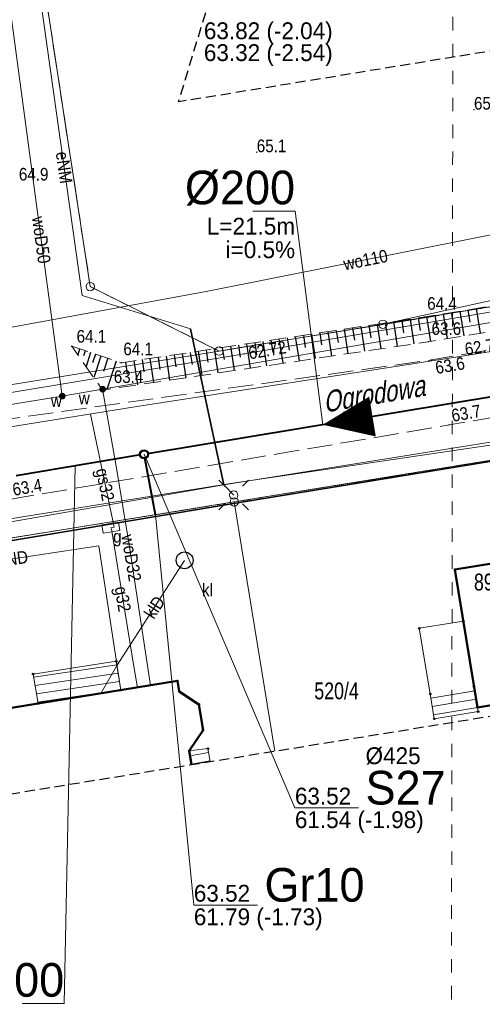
# Model space of a CAD drawing. Header units: metres. Extents: x 6473628 to 6474152, y 5887128 to 5887462.
# Tile 20 of 38: x 6473809 to 6473836, y 5887366 to 5887424. Entities that reach past the tile are written whole.
import ezdxf
from ezdxf.enums import TextEntityAlignment as Align

# ---------------------------------------------------------------- set-up
doc = ezdxf.new("R2010")
doc.units = ezdxf.units.M
doc.header["$MEASUREMENT"] = 0
for name, pattern in [('0.5_0.5', [1, 0.5, -0.5]), ('0.8_0.8', [1.6, 0.8, -0.8]), ('1.0_0.5', [1.5, 1, -0.5]), ('1.5_0.5', [2, 1.5, -0.5]), ('2', [0.9, 0.6, -0.3]), ('219-500', [0])]:
    doc.linetypes.add(name, pattern=pattern)
doc.layers.get('0').update_dxf_attribs({"color": 2, "linetype": 'CONTINUOUS', "lineweight": 5})
for name, color, linetype in [('000 Inne (niezydentyfikowane)', 7, 'CONTINUOUS'), ('202-punkt graniczny', 7, 'CONTINUOUS'), ('211-numer działki ewidencyjnej', 7, 'CONTINUOUS'), ('217-kontur klasyfikacyjny', 7, 'CONTINUOUS'), ('218-kontur użytku gruntowego', 7, 'CONTINUOUS'), ('219-działka ewidencyjna', 7, 'CONTINUOUS'), ('312-budynek ewidencyjny', 7, 'CONTINUOUS'), ('312-oznaczenie budynku ewidencyjnego', 7, 'CONTINUOUS'), ('352-schody', 7, 'CONTINUOUS'), ('994-Nazwa ulicy', 7, 'CONTINUOUS'), ('jezdnia', 7, 'CONTINUOUS'), ('latarnia', 7, 'CONTINUOUS'), ('obudowa ochronna przewodu', 7, 'CONTINUOUS'), ('ogrodzenie trwałe', 7, 'CONTINUOUS'), ('osadnik  szambo', 7, 'CONTINUOUS'), ('osadnik  szambo-Atr17', 7, 'CONTINUOUS'), ('pikieta naturalna', 7, 'CONTINUOUS'), ('pikieta naturalna-Atr2', 7, 'CONTINUOUS'), ('przewód elektroenergetyczny podziemny', 7, 'CONTINUOUS'), ('przewód elektroenergetyczny podziemny-Atr1', 7, 'CONTINUOUS'), ('przewód gazowy', 7, 'CONTINUOUS'), ('przewód gazowy-Atr1', 7, 'CONTINUOUS'), ('przewód kanalizacyjny', 7, 'CONTINUOUS'), ('przewód kanalizacyjny-Atr1', 7, 'CONTINUOUS'), ('przewód telekomunikacyjny podziemny', 7, 'CONTINUOUS'), ('przewód wodociągowy', 7, 'CONTINUOUS'), ('przewód wodociągowy-Atr1', 7, 'CONTINUOUS'), ('Punkt budynku', 7, 'CONTINUOUS'), ('rzedna', 7, 'CONTINUOUS'), ('rzedna-Atr2', 7, 'CONTINUOUS'), ('SJ_16_Liczby', 7, 'CONTINUOUS'), ('SJ_27_Wymiary', 7, 'CONTINUOUS'), ('SJ_5_Węzły_1', 7, 'CONTINUOUS'), ('skarpa nieumocniona', 7, 'CONTINUOUS'), ('szafa gazowa lub kontener', 7, 'CONTINUOUS'), ('szafa gazowa lub kontener-Atr17', 7, 'CONTINUOUS'), ('Zakres', 7, 'CONTINUOUS'), ('zasuwa lub zawór', 7, 'CONTINUOUS'), ('zasuwa lub zawór-Atr17', 7, 'CONTINUOUS')]:
    doc.layers.add(name, color=color, linetype=linetype)
for name, color, linetype, lineweight in [('SJ_19_Opis_Pz_1', 7, 'CONTINUOUS', 20), ('SJ_26_Teksty', 7, 'CONTINUOUS', 20), ('SJ_28_Linie_odn', 7, 'CONTINUOUS', 20), ('SJ_8_KS_GRAWITA_1', 34, 'CONTINUOUS', 40), ('SJ_8_KS_PRZYŁĄCZA', 40, 'CONTINUOUS', 40)]:
    doc.layers.add(name, color=color, linetype=linetype, lineweight=lineweight)
doc.styles.add('OPISOWY', font='GOTHIC.TTF')
doc.styles.get("Standard").update_dxf_attribs({"font": 'Working1250', "width": 0.75})
doc.linetypes.add('902-500', pattern='A,3.75,0,[1,ksztalty.shx,S=0.5,R=0,X=0,Y=0],3.75', length=7.5)

# ---------------------------------------------------------------- blocks, each defined once
blk = doc.blocks.new('PUNKTBUD')
at = {"color": 0}
blk.add_circle((0, 0), 0.045, dxfattribs=at)
blk = doc.blocks.new('202')
at = {"color": 0, "linetype": 'Continuous', "lineweight": 0}
blk.add_circle((0, 0), 0.25, dxfattribs=at)
blk = doc.blocks.new('PW01')
at = {"linetype": 'Continuous', "lineweight": 13}
h = blk.add_hatch(color=0, dxfattribs=at)
edge = h.paths.add_edge_path()
edge.add_arc((0, 0), 0.045, 0, 360)
blk = doc.blocks.new('US20')
at = {"color": 0, "linetype": 'Continuous', "lineweight": 13}
for p, q in [((-0.5, -0.25), (-0.5, 0.25)), ((-0.5, 0.25), (0.5, 0.25)), ((0.5, -0.25), (0.5, 0.25)), ((-0.5, -0.25), (0.5, -0.25))]:
    blk.add_line(p, q, dxfattribs=at)
blk = doc.blocks.new('SM01')
at = {"color": 0, "linetype": 'Continuous', "lineweight": 13}
for p, q in [((-0.53, 0.531), (-0.883, 0.884)), ((0.531, 0.531), (0.884, 0.884)), ((-0.53, -0.53), (-0.883, -0.883)), ((0.531, -0.53), (0.884, -0.883))]:
    blk.add_line(p, q, dxfattribs=at)
blk.add_circle((0, 0), 0.25, dxfattribs=at)
blk = doc.blocks.new('US25')
at = {"linetype": 'Continuous', "lineweight": 0}
h = blk.add_hatch(color=0, dxfattribs=at)
edge = h.paths.add_edge_path()
edge.add_arc((0, 0), 0.2, 0, 360)
blk = doc.blocks.new('SUKM')
at = {"color": 0, "linetype": 'Continuous'}
blk.add_circle((0, 0), 0.5, dxfattribs=at)

msp = doc.modelspace()

# ---------------------------------------------------------------- linework, layer by layer
at = {"layer": '000 Inne (niezydentyfikowane)', "color": 7, "linetype": 'Continuous', "lineweight": 25, "flags": 128}
for points in [[(6473834.72, 5887406.78), (6473834.96, 5887405.31)], [(6473834.72, 5887406.78), (6473834.96, 5887405.31)], [(6473835.21, 5887406.86), (6473835.33, 5887406.12)], [(6473835.21, 5887406.86), (6473835.33, 5887406.12)], [(6473835.7, 5887406.94), (6473835.94, 5887405.47)], [(6473835.7, 5887406.94), (6473835.94, 5887405.47)], [(6473830.79, 5887406.16), (6473831.01, 5887404.69)], [(6473830.79, 5887406.16), (6473831.01, 5887404.69)], [(6473831.28, 5887406.23), (6473831.39, 5887405.5)], [(6473831.28, 5887406.23), (6473831.39, 5887405.5)], [(6473831.77, 5887406.31), (6473831.99, 5887404.83)], [(6473831.77, 5887406.31), (6473831.99, 5887404.83)], [(6473832.26, 5887406.38), (6473832.37, 5887405.64)], [(6473832.26, 5887406.38), (6473832.37, 5887405.64)], [(6473832.75, 5887406.46), (6473832.99, 5887404.98)], [(6473832.75, 5887406.46), (6473832.99, 5887404.98)], [(6473833.24, 5887406.54), (6473833.36, 5887405.8)], [(6473833.24, 5887406.54), (6473833.36, 5887405.8)], [(6473833.73, 5887406.62), (6473833.98, 5887405.14)], [(6473833.73, 5887406.62), (6473833.98, 5887405.14)], [(6473834.22, 5887406.7), (6473834.35, 5887405.96)], [(6473834.22, 5887406.7), (6473834.35, 5887405.96)], [(6473826.89, 5887405.57), (6473827.11, 5887404.11)], [(6473826.89, 5887405.57), (6473827.11, 5887404.11)], [(6473827.38, 5887405.64), (6473827.49, 5887404.91)], [(6473827.38, 5887405.64), (6473827.49, 5887404.91)], [(6473827.86, 5887405.71), (6473828.08, 5887404.25)], [(6473827.86, 5887405.71), (6473828.08, 5887404.25)], [(6473828.35, 5887405.79), (6473828.46, 5887405.06)], [(6473828.35, 5887405.79), (6473828.46, 5887405.06)], [(6473828.84, 5887405.86), (6473829.06, 5887404.4)], [(6473828.84, 5887405.86), (6473829.06, 5887404.4)], [(6473829.32, 5887405.94), (6473829.44, 5887405.2)], [(6473829.32, 5887405.94), (6473829.44, 5887405.2)], [(6473829.81, 5887406.01), (6473830.03, 5887404.54)], [(6473829.81, 5887406.01), (6473830.03, 5887404.54)], [(6473830.3, 5887406.08), (6473830.41, 5887405.35)], [(6473830.3, 5887406.08), (6473830.41, 5887405.35)], [(6473823.02, 5887404.98), (6473823.24, 5887403.53)], [(6473823.02, 5887404.98), (6473823.24, 5887403.53)], [(6473823.5, 5887405.05), (6473823.61, 5887404.33)], [(6473823.5, 5887405.05), (6473823.61, 5887404.33)], [(6473823.98, 5887405.13), (6473824.2, 5887403.68)], [(6473823.98, 5887405.13), (6473824.2, 5887403.68)], [(6473824.47, 5887405.2), (6473824.58, 5887404.47)], [(6473824.47, 5887405.2), (6473824.58, 5887404.47)], [(6473824.95, 5887405.27), (6473825.17, 5887403.82)], [(6473824.95, 5887405.27), (6473825.17, 5887403.82)], [(6473825.43, 5887405.35), (6473825.54, 5887404.62)], [(6473825.43, 5887405.35), (6473825.54, 5887404.62)], [(6473825.92, 5887405.42), (6473826.14, 5887403.96)], [(6473825.92, 5887405.42), (6473826.14, 5887403.96)], [(6473826.4, 5887405.49), (6473826.51, 5887404.77)], [(6473826.4, 5887405.49), (6473826.51, 5887404.77)], [(6473812.13, 5887404.53), (6473812.02, 5887404.18)], [(6473812.13, 5887404.53), (6473812.02, 5887404.18)], [(6473812.46, 5887404.42), (6473812.36, 5887404.13)], [(6473812.46, 5887404.42), (6473812.36, 5887404.13)], [(6473819.18, 5887404.4), (6473819.39, 5887402.96)], [(6473819.18, 5887404.4), (6473819.39, 5887402.96)], [(6473819.65, 5887404.47), (6473819.76, 5887403.75)], [(6473819.65, 5887404.47), (6473819.76, 5887403.75)], [(6473820.13, 5887404.55), (6473820.35, 5887403.11)], [(6473820.13, 5887404.55), (6473820.35, 5887403.11)], [(6473820.61, 5887404.62), (6473820.72, 5887403.9)], [(6473820.61, 5887404.62), (6473820.72, 5887403.9)], [(6473821.09, 5887404.69), (6473821.31, 5887403.25)], [(6473821.09, 5887404.69), (6473821.31, 5887403.25)], [(6473821.57, 5887404.76), (6473821.68, 5887404.04)], [(6473821.57, 5887404.76), (6473821.68, 5887404.04)], [(6473822.05, 5887404.84), (6473822.27, 5887403.39)], [(6473822.05, 5887404.84), (6473822.27, 5887403.39)], [(6473822.54, 5887404.91), (6473822.65, 5887404.19)], [(6473822.54, 5887404.91), (6473822.65, 5887404.19)], [(6473812.78, 5887404.32), (6473812.51, 5887403.49)], [(6473812.78, 5887404.32), (6473812.51, 5887403.49)], [(6473813.07, 5887404.22), (6473812.9, 5887403.7)], [(6473813.07, 5887404.22), (6473812.9, 5887403.7)], [(6473813.4, 5887404.11), (6473812.98, 5887402.83)], [(6473813.4, 5887404.11), (6473812.98, 5887402.83)], [(6473813.81, 5887403.98), (6473813.54, 5887403.19)], [(6473813.81, 5887403.98), (6473813.54, 5887403.19)], [(6473814.3, 5887403.81), (6473813.74, 5887402.13)], [(6473814.3, 5887403.81), (6473813.74, 5887402.13)], [(6473815.36, 5887403.82), (6473815.57, 5887402.4)], [(6473815.36, 5887403.82), (6473815.57, 5887402.4)], [(6473815.84, 5887403.9), (6473815.94, 5887403.18)], [(6473815.84, 5887403.9), (6473815.94, 5887403.18)], [(6473816.31, 5887403.97), (6473816.53, 5887402.54)], [(6473816.31, 5887403.97), (6473816.53, 5887402.54)], [(6473816.79, 5887404.04), (6473816.9, 5887403.32)], [(6473816.79, 5887404.04), (6473816.9, 5887403.32)], [(6473817.27, 5887404.11), (6473817.48, 5887402.68)], [(6473817.27, 5887404.11), (6473817.48, 5887402.68)], [(6473817.74, 5887404.18), (6473817.85, 5887403.47)], [(6473817.74, 5887404.18), (6473817.85, 5887403.47)], [(6473818.22, 5887404.26), (6473818.44, 5887402.82)], [(6473818.22, 5887404.26), (6473818.44, 5887402.82)], [(6473818.7, 5887404.33), (6473818.81, 5887403.61)], [(6473818.7, 5887404.33), (6473818.81, 5887403.61)], [(6473814.86, 5887403.75), (6473814.96, 5887403.04)], [(6473814.86, 5887403.75), (6473814.96, 5887403.04)]]:
    msp.add_lwpolyline(points, dxfattribs=at)
at = {"layer": '217-kontur klasyfikacyjny', "color": 3, "linetype": '1.5_0.5', "lineweight": 18, "flags": 128}
for points in [[(6473809.66, 5887428.5), (6473812.76, 5887408.24)], [(6473820.42, 5887404.41), (6473939.74, 5887423.77)], [(6473812.76, 5887408.24), (6473820.42, 5887404.41)]]:
    msp.add_lwpolyline(points, dxfattribs=at)
at = {"layer": '218-kontur użytku gruntowego', "color": 3, "linetype": '0.5_0.5', "lineweight": 18, "flags": 128}
for points in [[(6473812.76, 5887408.24), (6473809.66, 5887428.5)], [(6473809.66, 5887428.5), (6473812.76, 5887408.24)], [(6473939.74, 5887423.77), (6473820.42, 5887404.41)], [(6473820.42, 5887404.41), (6473939.74, 5887423.77)], [(6473820.42, 5887404.41), (6473812.76, 5887408.24)], [(6473812.76, 5887408.24), (6473820.42, 5887404.41)], [(6473850.9, 5887400.24), (6473821.32, 5887395.44)], [(6473821.32, 5887395.44), (6473850.9, 5887400.24)], [(6473821.32, 5887395.44), (6473791.68, 5887390.64)], [(6473791.68, 5887390.64), (6473821.32, 5887395.44)]]:
    msp.add_lwpolyline(points, dxfattribs=at)
at = {"layer": '219-działka ewidencyjna', "color": 7, "linetype": '219-500', "lineweight": 18, "flags": 128}
for points in [[(6473809.66, 5887428.5), (6473812.76, 5887408.24)], [(6473830.16, 5887406), (6473939.74, 5887423.77)], [(6473830.16, 5887406), (6473907.64, 5887422.94)], [(6473820.42, 5887404.41), (6473812.76, 5887408.24)], [(6473820.42, 5887404.41), (6473830.16, 5887406)], [(6473798.52, 5887400.87), (6473820.42, 5887404.41)], [(6473821.32, 5887395.44), (6473850.9, 5887400.24)], [(6473791.68, 5887390.64), (6473821.32, 5887395.44)], [(6473821.32, 5887395.44), (6473823.724, 5887380.631)]]:
    msp.add_lwpolyline(points, dxfattribs=at)
at = {"layer": '219-działka ewidencyjna', "color": 4, "linetype": '0.8_0.8', "lineweight": 18, "flags": 128}
msp.add_lwpolyline([(6473834.32, 5887427.47), (6473834.11, 5887279)], dxfattribs=at)
at = {"layer": '312-budynek ewidencyjny', "color": 7, "linetype": 'Continuous', "lineweight": 50, "flags": 128}
for points in [[(6473834.44, 5887391.42), (6473844.7, 5887393.09)], [(6473835.78, 5887383.23), (6473834.44, 5887391.42)], [(6473805.75, 5887382.82), (6473817.94, 5887384.8)], [(6473817.94, 5887384.8), (6473818.05, 5887384.18)], [(6473846.03, 5887384.95), (6473835.78, 5887383.23)], [(6473818.05, 5887384.18), (6473819.22, 5887383.41)], [(6473819.22, 5887383.41), (6473819.47, 5887381.88)], [(6473819.47, 5887381.88), (6473818.65, 5887380.65)], [(6473818.65, 5887380.65), (6473818.781, 5887379.83)]]:
    msp.add_lwpolyline(points, dxfattribs=at)
at = {"layer": '352-schody', "color": 7, "linetype": 'Continuous', "lineweight": 18, "flags": 128}
for points in [[(6473832.32, 5887387.93), (6473834.94, 5887388.36), (6473835.57, 5887384.46), (6473835.78, 5887383.23), (6473835.82, 5887382.98), (6473833.21, 5887382.55), (6473832.97, 5887384.03)], [(6473832.32, 5887387.93), (6473834.94, 5887388.36), (6473835.57, 5887384.46), (6473835.78, 5887383.23), (6473835.82, 5887382.98), (6473833.21, 5887382.55), (6473832.97, 5887384.03)], [(6473809.67, 5887383.46), (6473809.37, 5887385.21), (6473814.31, 5887385.97), (6473814.57, 5887384.26)], [(6473809.67, 5887383.46), (6473809.37, 5887385.21), (6473814.31, 5887385.97), (6473814.57, 5887384.26)], [(6473819.88, 5887380.01), (6473818.78, 5887379.83), (6473818.65, 5887380.65), (6473819.76, 5887380.78)], [(6473819.88, 5887380.01), (6473818.78, 5887379.83), (6473818.65, 5887380.65), (6473819.76, 5887380.78)]]:
    msp.add_lwpolyline(points, close=True, dxfattribs=at)
for points in [[(6473809.403, 5887385.019), (6473814.344, 5887385.75)], [(6473809.487, 5887384.526), (6473814.419, 5887385.255)], [(6473809.572, 5887384.033), (6473814.494, 5887384.761)], [(6473809.656, 5887383.54), (6473814.569, 5887384.267)], [(6473833.01, 5887383.783), (6473835.613, 5887384.205)], [(6473833.09, 5887383.29), (6473835.698, 5887383.713)], [(6473833.17, 5887382.796), (6473835.782, 5887383.22)], [(6473818.697, 5887380.356), (6473819.796, 5887380.549)], [(6473818.775, 5887379.862), (6473819.873, 5887380.055)]]:
    msp.add_lwpolyline(points, dxfattribs=at)
at = {"layer": 'jezdnia', "color": 7, "linetype": '1.5_0.5', "lineweight": 18, "flags": 128}
msp.add_lwpolyline([(6473946.41, 5887443.43), (6473948.88, 5887441.07), (6473950.32, 5887438.49), (6473950.84, 5887435.37), (6473950.38, 5887432.11), (6473949.37, 5887429.15), (6473947.98, 5887426.49), (6473946.11, 5887424.13), (6473943.84, 5887422.37), (6473940.76, 5887420.96), (6473916.82, 5887417.41), (6473895.04, 5887414.43), (6473867, 5887409.72), (6473833.05, 5887403.88), (6473805.95, 5887400.1), (6473787.34, 5887397.69), (6473759.2, 5887392.55), (6473739.04, 5887389.64), (6473723, 5887386.38), (6473713.25, 5887385.69), (6473709.65, 5887390.23), (6473706.27, 5887371.52), (6473706.82, 5887372.47), (6473707.25, 5887373.21), (6473707.72, 5887373.93), (6473708.22, 5887374.62), (6473708.75, 5887375.29), (6473709.16, 5887375.76), (6473709.32, 5887375.94), (6473709.92, 5887376.55), (6473710.55, 5887377.14), (6473711.2, 5887377.69), (6473711.88, 5887378.21), (6473712.58, 5887378.7), (6473713.31, 5887379.15), (6473714.06, 5887379.57), (6473724.74, 5887381.88), (6473740.03, 5887385.36), (6473759.56, 5887388.43), (6473787.79, 5887393.03), (6473807.9, 5887395.58), (6473834.09, 5887400.02), (6473867.44, 5887405.76), (6473877.56, 5887406.9), (6473895.49, 5887410.16), (6473917.33, 5887413.45), (6473945.64, 5887418.6), (6473948.37, 5887421.24), (6473950.39, 5887424.29), (6473952.48, 5887427.88), (6473953.76, 5887431.21), (6473954.1, 5887434.77), (6473953.31, 5887438.8), (6473951.8, 5887441.96), (6473950.44, 5887443.886)], dxfattribs=at)
at = {"layer": 'obudowa ochronna przewodu', "color": 7, "linetype": 'Continuous', "lineweight": 35, "flags": 128}
msp.add_lwpolyline([(6473820.7, 5887396.46), (6473818.72, 5887405.73)], dxfattribs=at)
at = {"layer": 'ogrodzenie trwałe', "color": 7, "linetype": '902-500', "lineweight": 35, "flags": 128}
msp.add_lwpolyline([(6473855.28, 5887400.91), (6473851, 5887400.23), (6473847.08, 5887399.53), (6473846.68, 5887399.45), (6473843.31, 5887398.88), (6473841.7, 5887398.69), (6473821.28, 5887395.35), (6473804.79, 5887392.59), (6473803.61, 5887392.42), (6473799.99, 5887391.86), (6473791.6, 5887390.14)], dxfattribs=at)
at = {"layer": 'przewód elektroenergetyczny podziemny', "color": 1, "linetype": 'Continuous', "lineweight": 18, "flags": 128}
for points in [[(6473809.43, 5887427.99), (6473812.28, 5887407.72), (6473818.72, 5887405.73), (6473820.7, 5887396.46)], [(6473701.01, 5887374.05), (6473713.54, 5887375.77), (6473716.2, 5887379.28), (6473732.87, 5887381.82), (6473762.06, 5887386.28), (6473820.7, 5887396.46), (6473850.64, 5887401.25), (6473877.04, 5887405.47)], [(6473821.29, 5887395.85), (6473820.7, 5887396.46)], [(6473791.62, 5887390.81), (6473792.42, 5887389.64), (6473805.52, 5887391.67), (6473813.27, 5887392.83), (6473814.58, 5887384.25)]]:
    msp.add_lwpolyline(points, dxfattribs=at)
at = {"layer": 'przewód gazowy', "color": 40, "linetype": 'Continuous', "lineweight": 18, "flags": 128}
for points in [[(6473950.89, 5887422.97), (6473950.22, 5887422.85), (6473938.97, 5887420.99), (6473930.84, 5887419.66), (6473911.64, 5887416.52), (6473892.43, 5887413.42), (6473873.1, 5887410.23), (6473853.88, 5887407.15), (6473834.61, 5887404.06), (6473815.42, 5887401.1), (6473796.19, 5887398), (6473776.9, 5887394.88), (6473757.78, 5887391.6), (6473738.35, 5887388.34), (6473719.08, 5887385.49), (6473710.46, 5887393.23), (6473705.23, 5887394.35), (6473704.56, 5887394.49)], [(6473812.77, 5887400.66), (6473814.18, 5887393.94), (6473813.98, 5887393.91)], [(6473815.57, 5887384.41), (6473815.38, 5887385.55), (6473814.04, 5887393.7), (6473814.03, 5887393.82), (6473813.98, 5887393.91)]]:
    msp.add_lwpolyline(points, dxfattribs=at)
at = {"layer": 'przewód kanalizacyjny', "color": 34, "linetype": 'Continuous', "lineweight": 18, "flags": 128}
msp.add_lwpolyline([(6473818.37, 5887391.97), (6473814.33, 5887385.67), (6473813.4, 5887384.06)], dxfattribs=at)
at = {"layer": 'przewód telekomunikacyjny podziemny', "color": 30, "linetype": 'Continuous', "lineweight": 18, "flags": 128}
for points in [[(6473711.35, 5887391.75), (6473711.65, 5887391.23), (6473716.05, 5887387.31), (6473742.33, 5887391.18), (6473767.21, 5887395.21), (6473798.25, 5887400.33), (6473821.92, 5887404.24), (6473858.91, 5887410.53), (6473889.06, 5887414.87), (6473889.67, 5887414.94)], [(6473842.34, 5887392.71), (6473841.23, 5887399.5), (6473821.09, 5887396.54), (6473804.78, 5887393.93), (6473796.49, 5887393.02), (6473791.41, 5887392.23), (6473776.92, 5887390.1), (6473737.71, 5887383.45), (6473720.48, 5887380.89), (6473718.28, 5887386.62), (6473714.12, 5887387.93), (6473710.93, 5887389.74), (6473712.312, 5887402.578)]]:
    msp.add_lwpolyline(points, dxfattribs=at)
at = {"layer": 'przewód wodociągowy', "color": 5, "linetype": 'Continuous', "lineweight": 18, "flags": 128}
for points in [[(6473811.1, 5887401.73), (6473807.49, 5887428.62), (6473811.28, 5887439.96), (6473824.643, 5887442.326)], [(6473708.9, 5887392.18), (6473749.25, 5887395.63), (6473764.89, 5887398.29), (6473787.37, 5887402.02), (6473819.75, 5887407.96), (6473863.45, 5887416.67), (6473889.72, 5887422.54), (6473934.62, 5887430.32), (6473945.42, 5887435.13)], [(6473884.04, 5887413.34), (6473883.62, 5887413.3), (6473858.77, 5887409.86), (6473837.49, 5887406.26), (6473813.5, 5887402.14), (6473811.1, 5887401.73), (6473779.29, 5887396.58), (6473749.86, 5887391.72), (6473726.01, 5887387.87), (6473708.72, 5887385.07), (6473708.38, 5887385.02)], [(6473813.5, 5887402.14), (6473814.31, 5887397.57), (6473815.1, 5887392.78), (6473816.35, 5887384.54)]]:
    msp.add_lwpolyline(points, dxfattribs=at)
at = {"layer": 'SJ_26_Teksty'}
for p, q in [((6473824.935, 5887412.731), (6473822.435, 5887412.731)), ((6473826.578, 5887400.029), (6473824.935, 5887412.731)), ((6473811.861, 5887397.583), (6473811.213, 5887365.631)), ((6473811.213, 5887365.631), (6473808.713, 5887365.631))]:
    msp.add_line(p, q, dxfattribs=at)
at = {"layer": 'SJ_28_Linie_odn'}
for points in [[(6473815.961, 5887398.274), (6473824.926, 5887377.256), (6473828.706, 5887377.256)], [(6473816.644, 5887394.671), (6473818.918, 5887371.482), (6473822.698, 5887371.482)]]:
    msp.add_lwpolyline(points, dxfattribs=at)
at = {"layer": 'SJ_5_Węzły_1'}
for radius in [0.266, 0.212]:
    msp.add_circle((6473815.961, 5887398.274), radius, dxfattribs=at)
at = {"layer": 'SJ_8_KS_GRAWITA_1'}
for p, q in [((6473836.985, 5887401.749), (6473816.171, 5887398.309)), ((6473815.752, 5887398.239), (6473808.354, 5887396.992))]:
    msp.add_line(p, q, dxfattribs=at)
msp.add_lwpolyline([(6473826.578, 5887400.029, 0, 2.4, 0), (6473829.538, 5887400.518, 0, 2.4, 0)], format="xyseb", dxfattribs=at)
at = {"layer": 'SJ_8_KS_PRZYŁĄCZA'}
msp.add_line((6473816.644, 5887394.671), (6473816.001, 5887398.065), dxfattribs=at)
at = {"layer": 'skarpa nieumocniona', "color": 7, "linetype": '1.0_0.5', "lineweight": 18, "flags": 128}
msp.add_lwpolyline([(6473811.66, 5887404.69), (6473814.61, 5887403.71), (6473832.66, 5887406.44), (6473866.72, 5887412.04), (6473883.92, 5887413.56), (6473866.92, 5887410.55), (6473832.85, 5887404.96), (6473813.5, 5887402.09)], close=True, dxfattribs=at)
msp.add_lwpolyline([(6473811.66, 5887404.69), (6473814.61, 5887403.71), (6473832.66, 5887406.44), (6473866.72, 5887412.04), (6473883.92, 5887413.56), (6473866.92, 5887410.55), (6473832.85, 5887404.96), (6473813.5, 5887402.09)], close=True, dxfattribs=at)
msp.add_lwpolyline([(6473811.66, 5887404.69), (6473814.61, 5887403.71), (6473832.66, 5887406.44), (6473866.72, 5887412.04), (6473883.92, 5887413.56), (6473866.92, 5887410.55), (6473832.85, 5887404.96), (6473813.5, 5887402.09)], close=True, dxfattribs=at)
msp.add_lwpolyline([(6473811.66, 5887404.69), (6473814.61, 5887403.71), (6473832.66, 5887406.44), (6473866.72, 5887412.04), (6473883.92, 5887413.56), (6473866.92, 5887410.55), (6473832.85, 5887404.96), (6473813.5, 5887402.09)], close=True, dxfattribs=at)
at = {"layer": 'Zakres', "color": 5, "linetype": '2', "lineweight": 25, "flags": 128}
for points in [[(6473676.81, 5887213.41), (6473667.74, 5887202.78), (6473659.01, 5887210.45), (6473646.22, 5887197.22), (6473711.04, 5887142.9), (6473724.09, 5887158.77), (6473713.27, 5887167.89), (6473715.19, 5887174.47), (6473715.74, 5887184.78), (6473715.02, 5887190.22), (6473713.69, 5887194.31), (6473713.69, 5887194.33), (6473711.51, 5887200.99), (6473711.05, 5887203.97), (6473710.6, 5887215.32), (6473712.4, 5887257.5), (6473712.5, 5887259.36), (6473715.25, 5887262.64), (6473716.97, 5887268.72), (6473717.54, 5887277.85), (6473718.7, 5887278.96), (6473734.03, 5887282.03), (6473761.49, 5887287.53), (6473786, 5887292.44), (6473816.32, 5887298.52), (6473820.72, 5887299.06), (6473856.75, 5887303.47), (6473865.02, 5887304.48), (6473879.04, 5887305.39), (6473905.86, 5887307.1), (6473929.16, 5887308.6), (6473952.76, 5887310.13), (6474012.11, 5887313.94), (6474012.19, 5887313.95), (6474034, 5887315.47), (6474034.15, 5887315.48), (6474067.2, 5887318.1), (6474070.83, 5887312.27), (6474109.78, 5887315.84), (6474119.74, 5887323.71), (6474125.77, 5887325.76), (6474130.41, 5887330.13), (6474132.82, 5887336.03), (6474132.55, 5887342.4), (6474129.75, 5887353.12), (6474127.58, 5887357.86), (6474123.91, 5887361.57), (6474119.19, 5887363.8), (6474113.99, 5887364.28), (6474112.58, 5887364.16), (6474098.55, 5887363.03), (6474089.61, 5887362.31), (6474048.91, 5887359.22), (6474048.87, 5887359.21), (6474015.96, 5887356.62), (6474003.54, 5887355.64), (6473983.11, 5887354.1), (6473951.21, 5887351.69), (6473913.79, 5887348.86), (6473912.21, 5887362.74), (6473912.21, 5887362.79), (6473909.47, 5887386.25), (6473908.51, 5887394.39), (6473921.49, 5887396.5), (6473947.61, 5887400.73), (6473971.66, 5887401.95), (6473989.34, 5887403.75), (6473994.99, 5887406.17), (6473999.9, 5887409.71), (6474003.01, 5887414.9), (6474003.81, 5887420.89), (6474002.18, 5887426.72), (6473998.38, 5887431.43), (6473993.03, 5887434.25), (6473960.42, 5887443.72), (6473954.98, 5887444.27), (6473941.62, 5887443.14), (6473941.16, 5887443.09), (6473938.74, 5887442.81), (6473932.71, 5887440.75), (6473928.97, 5887437.22), (6473827.76, 5887420.81), (6473827.74, 5887420.8), (6473818.01, 5887419.22), (6473821.59, 5887430.98), (6473827.8, 5887454.06), (6473804.74, 5887461.63), (6473793.55, 5887426.22), (6473796.12, 5887415.68), (6473722.82, 5887403.78), (6473688.63, 5887399.87), (6473687.59, 5887392.13), (6473687.54, 5887391.78), (6473687.03, 5887387.21), (6473674.53, 5887374.58), (6473675.94, 5887343.54), (6473681.38, 5887331.77), (6473680.33, 5887310.02), (6473679.31, 5887290.85), (6473677.82, 5887267.61), (6473677.79, 5887266.94), (6473677.55, 5887254.53), (6473677.46, 5887250.52), (6473677.46, 5887250.48), (6473677.12, 5887232.81), (6473677.12, 5887232.77), (6473676.91, 5887220.36), (6473676.91, 5887220.34), (6473676.81, 5887213.91)], [(6473727.61, 5887321.64), (6473721.48, 5887351.3), (6473723.03, 5887362.61), (6473724.52, 5887364.55), (6473735.35, 5887366.3), (6473764.96, 5887371.1), (6473794.08, 5887375.83), (6473823.72, 5887380.63), (6473853.3, 5887385.43), (6473869.98, 5887388.14), (6473870.76, 5887381.43), (6473870.76, 5887381.41), (6473873.46, 5887358.42), (6473874.87, 5887345.92), (6473862.08, 5887344.95), (6473861.22, 5887344.86), (6473829.79, 5887340.64), (6473810.72, 5887338.08), (6473809.82, 5887337.93), (6473800.99, 5887336.19), (6473800.97, 5887336.18), (6473772.01, 5887330.44), (6473742.58, 5887324.6)]]:
    msp.add_lwpolyline(points, close=True, dxfattribs=at)

# ---------------------------------------------------------------- block references
at = {"layer": '202-punkt graniczny', "color": 7, "linetype": 'Continuous', "lineweight": 18}
for p in [(6473812.76, 5887408.24), (6473830.16, 5887406), (6473820.42, 5887404.41), (6473821.32, 5887395.44)]:
    msp.add_blockref('202', p, dxfattribs=at)
at = {"layer": 'latarnia', "color": 7, "linetype": 'Continuous', "lineweight": 18}
msp.add_blockref('SM01', (6473821.29, 5887395.85), dxfattribs=at)
at = {"layer": 'osadnik  szambo', "color": 34, "linetype": 'Continuous', "lineweight": 18}
msp.add_blockref('SUKM', (6473818.37, 5887391.97), dxfattribs=at)
at = {"layer": 'pikieta naturalna', "color": 7, "linetype": 'Continuous', "lineweight": 13}
for p in [(6473835.57, 5887418.76), (6473822.66, 5887416.23), (6473832.66, 5887406.44), (6473832.66, 5887406.44), (6473832.85, 5887404.96), (6473832.85, 5887404.96), (6473811.66, 5887404.69), (6473811.66, 5887404.69), (6473833.05, 5887403.88), (6473833.05, 5887403.88), (6473814.61, 5887403.71), (6473814.61, 5887403.71), (6473813.5, 5887402.09), (6473813.5, 5887402.09), (6473834.09, 5887400.02), (6473834.09, 5887400.02)]:
    msp.add_blockref('PW01', p, dxfattribs=at)
at = {"layer": 'Punkt budynku', "color": 5, "linetype": 'Continuous', "lineweight": 18}
for p in [(6473834.44, 5887391.42), (6473834.94, 5887388.36), (6473832.32, 5887387.93), (6473814.31, 5887385.97), (6473809.37, 5887385.21), (6473817.94, 5887384.8), (6473835.57, 5887384.46), (6473814.57, 5887384.26), (6473818.05, 5887384.18), (6473832.97, 5887384.03), (6473809.67, 5887383.46), (6473819.22, 5887383.41), (6473835.78, 5887383.23), (6473835.82, 5887382.98), (6473833.21, 5887382.55), (6473819.47, 5887381.88), (6473818.65, 5887380.65), (6473819.76, 5887380.78)]:
    msp.add_blockref('PUNKTBUD', p, dxfattribs=at)
at = {"layer": 'rzedna', "color": 7, "linetype": 'Continuous', "lineweight": 18}
for p in [(6473821.92, 5887404.24), (6473834.61, 5887404.06)]:
    msp.add_blockref('PW01', p, dxfattribs=at)
at = {"layer": 'szafa gazowa lub kontener', "color": 40, "linetype": 'Continuous', "lineweight": 18, "rotation": 9.272}
msp.add_blockref('US20', (6473813.98, 5887393.91), dxfattribs=at)
at = {"layer": 'zasuwa lub zawór', "color": 5, "linetype": 'Continuous', "lineweight": 18}
for p in [(6473813.5, 5887402.14), (6473811.1, 5887401.73)]:
    msp.add_blockref('US25', p, dxfattribs=at)

# ---------------------------------------------------------------- texts
at = {"layer": '211-numer działki ewidencyjnej', "color": 7, "linetype": 'Continuous', "lineweight": 18, "width": 0.79}
msp.add_text('520/4', height=1, dxfattribs=at).set_placement((6473826.08, 5887383.71))
at = {"layer": '312-oznaczenie budynku ewidencyjnego', "color": 7, "linetype": 'Continuous', "lineweight": 18, "width": 0.79}
msp.add_text('892', height=1, dxfattribs=at).set_placement((6473835.57, 5887390.18))
at = {"layer": '994-Nazwa ulicy', "color": 7, "linetype": 'Continuous', "lineweight": 25, "oblique": 15, "width": 0.79}
msp.add_text('Ogrodowa', height=1.25, rotation=9.482, dxfattribs=at).set_placement((6473826.7, 5887400.75))
at = {"layer": 'osadnik  szambo-Atr17', "color": 34, "width": 0.9}
msp.add_text('kl', height=0.75, dxfattribs=at).set_placement((6473819.4, 5887389.84))
at = {"layer": 'pikieta naturalna-Atr2', "color": 7, "width": 0.9}
for s, p in [('65.4', (6473835.57, 5887418.76)), ('65.1', (6473822.66, 5887416.23)), ('64.4', (6473832.79, 5887406.86)), ('64.4', (6473832.79, 5887406.86)), ('63.6', (6473833.05, 5887405.37)), ('63.6', (6473833.05, 5887405.37)), ('64.1', (6473811.95, 5887404.91)), ('64.1', (6473811.95, 5887404.91)), ('64.1', (6473814.73, 5887404.16)), ('64.1', (6473814.73, 5887404.16)), ('63.4', (6473814.16, 5887402.51)), ('63.4', (6473814.16, 5887402.51))]:
    msp.add_text(s, height=0.75, dxfattribs=at).set_placement(p)
msp.add_text('64.9', height=0.75, dxfattribs=at).set_placement((6473808.52, 5887414.32), align=Align.BOTTOM_LEFT)
msp.add_text('64.9', height=0.75, dxfattribs=at).set_placement((6473808.52, 5887414.32), align=Align.BOTTOM_LEFT)
for s, rotation, p in [('63.6', 9.76, (6473833.34, 5887403.04)), ('63.6', 9.76, (6473833.34, 5887403.04)), ('63.7', 9.766, (6473834.3, 5887400.2)), ('63.7', 9.766, (6473834.3, 5887400.2)), ('63.4', 9.622, (6473808.21, 5887395.8)), ('63.4', 9.622, (6473808.21, 5887395.8))]:
    msp.add_text(s, height=0.75, rotation=rotation, dxfattribs=at).set_placement(p)
at = {"layer": 'przewód elektroenergetyczny podziemny-Atr1', "color": 1, "width": 0.9}
for s, rotation, p in [('eNM', 278.003, (6473811.08, 5887416.26)), ('eND', 8.512, (6473807.27, 5887391.93))]:
    msp.add_text(s, height=0.75, rotation=rotation, dxfattribs=at).set_placement(p, align=Align.MIDDLE_LEFT)
at = {"layer": 'przewód gazowy-Atr1', "color": 40, "width": 0.9}
for s, rotation, p in [('gs32', 281.85, (6473813.45, 5887397.43)), ('g32', 279.336, (6473814.58, 5887390.41))]:
    msp.add_text(s, height=0.75, rotation=rotation, dxfattribs=at).set_placement(p, align=Align.MIDDLE_LEFT)
at = {"layer": 'przewód kanalizacyjny-Atr1', "color": 34, "width": 0.9}
msp.add_text('klD', height=0.75, rotation=57.329, dxfattribs=at).set_placement((6473816.23, 5887388.63), align=Align.MIDDLE_LEFT)
at = {"layer": 'przewód wodociągowy-Atr1', "color": 5, "width": 0.9}
for s, rotation, p in [('woD50', 277.646, (6473809.67, 5887412.41)), ('wo110', 11.272, (6473827.82, 5887409.57)), ('woD32', 279.365, (6473814.98, 5887393.5))]:
    msp.add_text(s, height=0.75, rotation=rotation, dxfattribs=at).set_placement(p, align=Align.MIDDLE_LEFT)
at = {"layer": 'rzedna-Atr2', "color": 7, "width": 0.9}
msp.add_text('62.72', height=0.75, rotation=9.65, dxfattribs=at).set_placement((6473822.17, 5887404.28), align=Align.MIDDLE_LEFT)
msp.add_text('62.71', height=0.75, rotation=9.109, dxfattribs=at).set_placement((6473835.09, 5887404.14))
at = {"layer": 'SJ_16_Liczby', "style": 'OPISOWY'}
for s, p in [('L=21.5m', (6473824.935, 5887411.331)), ('i=0.5%', (6473824.935, 5887409.931))]:
    msp.add_text(s, height=1, dxfattribs=at).set_placement(p, align=Align.RIGHT)
at = {"layer": 'SJ_19_Opis_Pz_1', "style": 'OPISOWY'}
for s, height, p in [('%%C425', 1, (6473829.126, 5887379.856)), ('S27', 2, (6473829.126, 5887377.456)), ('Gr10', 2, (6473823.118, 5887371.682))]:
    msp.add_text(s, height=height, dxfattribs=at).set_placement(p)
at = {"layer": 'SJ_26_Teksty', "style": 'OPISOWY'}
for s, p in [('63.82 (-2.04)', (6473819.516, 5887422.947)), ('63.32 (-2.54)', (6473819.516, 5887421.647)), ('63.52', (6473824.926, 5887377.456)), ('61.54 (-1.98)', (6473824.926, 5887376.056)), ('63.52', (6473818.918, 5887371.682)), ('61.79 (-1.73)', (6473818.918, 5887370.282))]:
    msp.add_text(s, height=1, dxfattribs=at).set_placement(p)
at = {"layer": 'SJ_27_Wymiary', "style": 'OPISOWY'}
for p in [(6473824.935, 5887413.131), (6473811.213, 5887366.031)]:
    msp.add_text('%%C200', height=2, dxfattribs=at).set_placement(p, align=Align.RIGHT)
at = {"layer": 'szafa gazowa lub kontener-Atr17', "color": 40, "width": 0.9}
msp.add_text('g', height=0.75, dxfattribs=at).set_placement((6473814.12, 5887393.02))
at = {"layer": 'zasuwa lub zawór-Atr17', "color": 5, "width": 0.9}
msp.add_text('w', height=0.75, dxfattribs=at).set_placement((6473810.42, 5887401.08))
msp.add_text('w', height=0.75, dxfattribs=at).set_placement((6473812.08, 5887401.61), align=Align.MIDDLE_LEFT)

doc.saveas('drawing.dxf')
